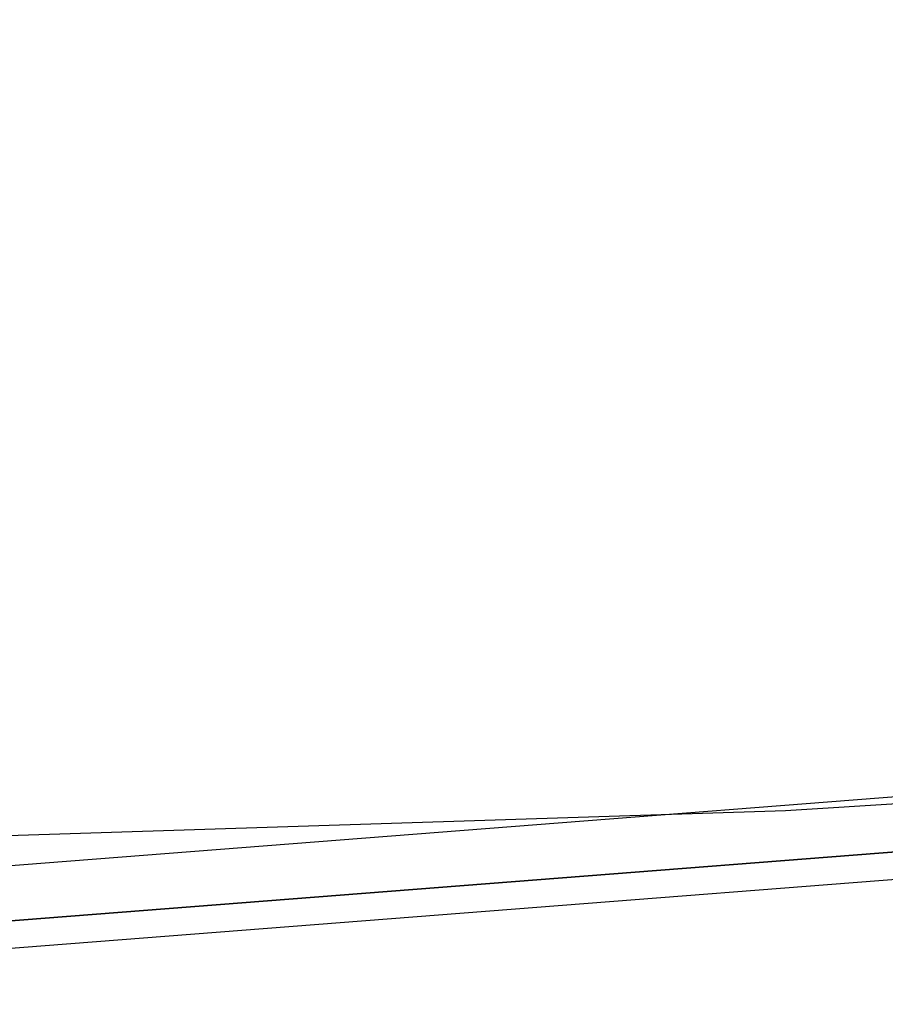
# Model space of a CAD drawing. Header units: feet. Extents: x -79 to 198, y -22 to 181.
# Tile 148 of 256: x 68.338 to 68.755, y 15.924 to 16.399. Entities that reach past the tile are written whole.
import ezdxf

# ---------------------------------------------------------------- set-up
doc = ezdxf.new("R2010")
doc.units = ezdxf.units.FT
doc.layers.add('A-LINEA', color=7, linetype='CONTINUOUS')

msp = doc.modelspace()

# ---------------------------------------------------------------- linework, layer by layer
at = {"layer": 'A-LINEA'}
for points in [[(26.7067, 23.3511), (28.04, 21.6178), (31.0267, 20.8311), (34.0133, 20.0978), (37.0133, 19.4044), (40.0267, 18.7778), (43.0533, 18.2044), (46.0933, 17.6844), (49.1467, 17.2178), (52.2, 16.8044), (55.2533, 16.4444), (58.32, 16.1511), (60.4, 16.0178), (62.48, 15.9511), (64.5467, 15.9244), (66.6267, 15.9511), (68.7067, 16.0178), (70.7867, 16.1511), (72.8533, 16.3244), (74.92, 16.5511), (76.9867, 16.8178), (79.04, 17.1511), (81.08, 17.5244), (83.12, 17.9378)], [(26.7067, 23.3511), (28.04, 21.6178), (31.0267, 20.8311), (34.0133, 20.0978), (37.0133, 19.4044), (40.0267, 18.7778), (43.0533, 18.2044), (46.0933, 17.6844), (49.1467, 17.2178), (52.2, 16.8044), (55.2533, 16.4444), (58.32, 16.1511), (60.4, 16.0178), (62.48, 15.9511), (64.5467, 15.9244), (66.6267, 15.9511), (68.7067, 16.0178), (70.7867, 16.1511), (72.8533, 16.3244), (74.92, 16.5511), (76.9867, 16.8178), (79.04, 17.1511), (81.08, 17.5244), (83.12, 17.9378)], [(72.0933, 16.2711), (72.0933, 16.2578), (68.16, 15.9511), (68.16, 15.9644), (68.16, 15.9778), (72.0933, 16.2844), (72.0933, 16.2711)], [(72.0933, 16.2711), (72.0933, 16.2578), (68.16, 15.9511), (68.16, 15.9644), (68.16, 15.9778), (72.0933, 16.2844), (72.0933, 16.2711)], [(72.0933, 16.2444), (68.16, 15.9378), (68.16, 15.9511), (72.0933, 16.2578), (72.0933, 16.2444)], [(72.0933, 16.2444), (68.16, 15.9378), (68.16, 15.9511), (72.0933, 16.2578), (72.0933, 16.2444)]]:
    msp.add_lwpolyline(points, dxfattribs=at)

doc.saveas('drawing.dxf')
